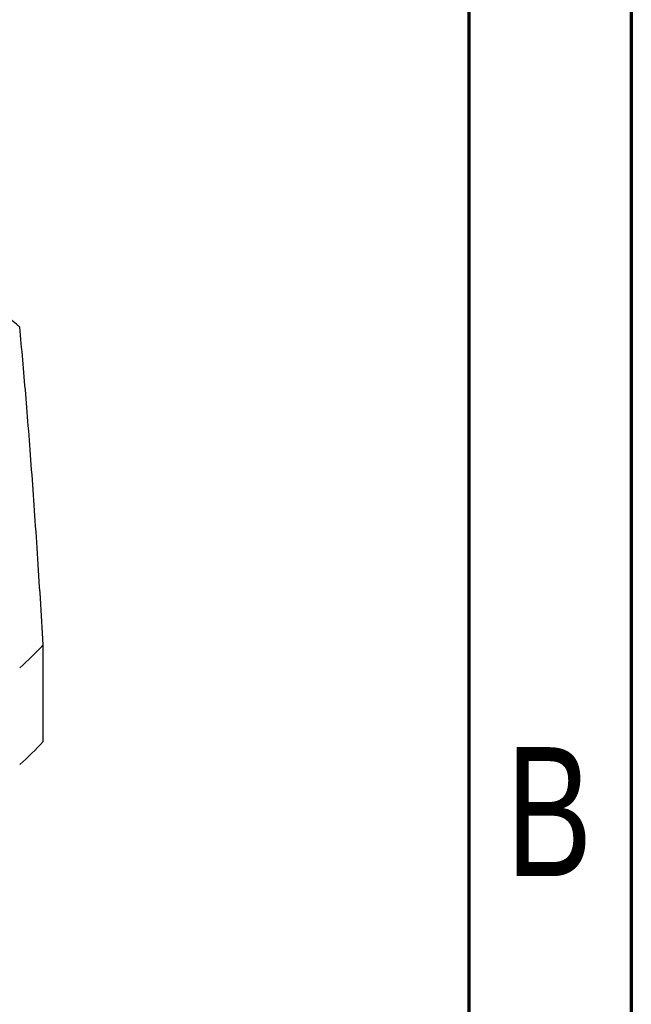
# Paper-space layout 'Mounting Plate ' of a CAD drawing. Header units: millimetres. Extents: x 15 to 415, y 5 to 292.
# Tile 25 of 33: x 396 to 415, y 68 to 98. Entities that reach past the tile are written whole.
import ezdxf

# ---------------------------------------------------------------- set-up
doc = ezdxf.new("R2010")
doc.units = ezdxf.units.MM
doc.styles.add('SLDTEXTSTYLE0', font='TXT', dxfattribs={"width": 0.75})

psp = doc.layouts.new('Mounting Plate ')

# ---------------------------------------------------------------- linework, layer by layer
at = {"color": 7, "linetype": 'Continuous', "lineweight": 70}
for p, q in [((415, 292), (415, 5)), ((410, 287), (410, 10))]:
    psp.add_line(p, q, dxfattribs=at)
at = {"color": 7, "linetype": 'Continuous', "lineweight": 25}
psp.add_line((396.893, 75.649), (396.893, 78.625), dxfattribs=at)
for centre, radius, start, end in [((387.605, 78.778), 12.88, 48.3153, 53.0841), ((388.883, 86.105), 10.959, 311.6495, 316.9605), ((388.883, 83.128), 10.959, 311.6495, 316.9605)]:
    psp.add_arc(centre, radius, start, end, dxfattribs=at)
psp.add_open_spline([(396.893, 78.625), (396.833, 79.578), (396.714, 81.486), (396.534, 84.065), (396.352, 86.394), (396.231, 87.729), (396.171, 88.397)], degree=3, knots=[0, 0, 0, 0, 0.247489, 0.495868, 0.747399, 1, 1, 1, 1], dxfattribs=at)

# ---------------------------------------------------------------- texts
at = {"color": 7, "linetype": 'Continuous', "lineweight": 0, "insert": (412.471, 75.476), "char_height": 3.969, "attachment_point": 2, "style": 'SLDTEXTSTYLE0'}
psp.add_mtext('B', dxfattribs=at)

doc.saveas('drawing.dxf')
